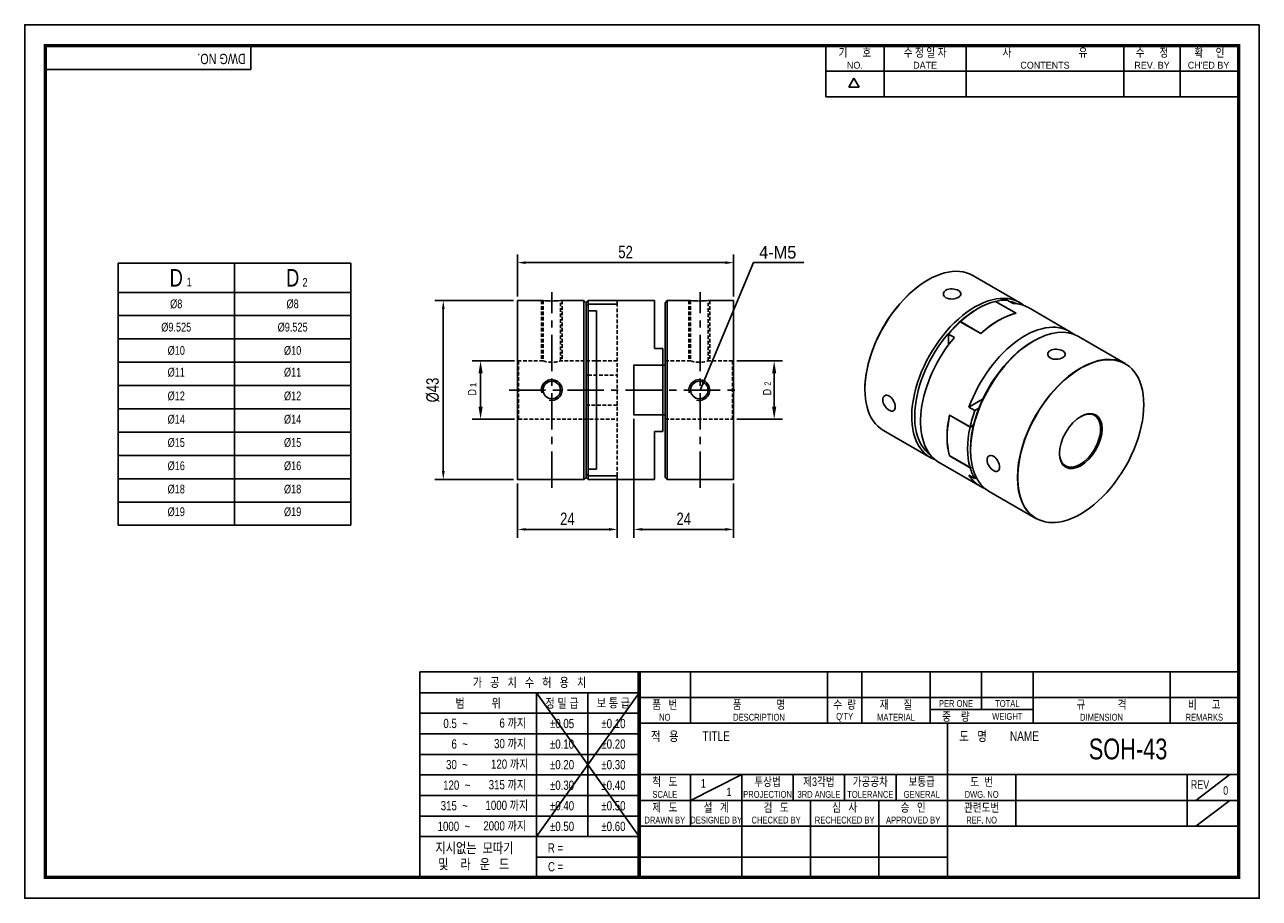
# Model space of a CAD drawing. Header units: millimetres. Extents: x 0 to 297, y 0 to 210.
import ezdxf
from ezdxf.enums import TextEntityAlignment as Align

# ---------------------------------------------------------------- set-up
doc = ezdxf.new("R2010")
doc.units = ezdxf.units.MM
doc.header["$LTSCALE"] = 7
for name, pattern in [('CENTER', [2, 1.25, -0.25, 0.25, -0.25]), ('CENTER2', [1.125, 0.75, -0.125, 0.125, -0.125]), ('DASHED', [0.75, 0.5, -0.25]), ('HIDDEN', [0.375, 0.25, -0.125]), ('HIDDEN2', [0.1875, 0.125, -0.0625]), ('PHANTOM2', [1.25, 0.625, -0.125, 0.125, -0.125, 0.125, -0.125])]:
    doc.linetypes.add(name, pattern=pattern)
doc.layers.get('0').update_dxf_attribs({"linetype": 'CONTINUOUS'})
doc.layers.get('Defpoints').update_dxf_attribs({"linetype": 'CONTINUOUS'})
for name, color, linetype in [('BM', 2, 'CONTINUOUS'), ('C', 1, 'CENTER2'), ('CT', 1, 'CENTER'), ('D', 7, 'CONTINUOUS'), ('DIM', 7, 'CONTINUOUS'), ('H', 3, 'HIDDEN'), ('HD', 4, 'DASHED'), ('P', 4, 'PHANTOM2')]:
    doc.layers.add(name, color=color, linetype=linetype)
doc.styles.get("Standard").update_dxf_attribs({"font": 'Gulim.ttf', "width": 0.8, "height": 3})
doc.dimstyles.new('LIM', dxfattribs={"dimtxt": 2, "dimasz": 2, "dimexe": 2, "dimexo": 1, "dimgap": 1, "dimtad": 1, "dimdec": 3, "dimzin": 9, "dimdsep": 46, "dimtxsty": 'Standard', "dimcen": 3, "dimclrd": 1, "dimclre": 1, "dimadec": 0, "dimazin": 0, "dimtfac": 1, "dimtdec": 3, "dimtmove": 0, "dimatfit": 3, "dimfxl": 0, "dimtolj": 1, "dimtzin": 0, "dimarcsym": 0})

# ---------------------------------------------------------------- blocks, each defined once
blk = doc.blocks.new('*D17')
at = {"layer": 'Defpoints', "color": 0}
for p in [(142.55, 101.53), (118.55, 100.73), (142.55, 88.68)]:
    blk.add_point(p, dxfattribs=at)
at = {"layer": 'DIM', "color": 1, "lineweight": -2}
for p, q in [((118.55, 99.73), (118.55, 86.68)), ((142.55, 100.53), (142.55, 86.68)), ((120.55, 88.68), (140.55, 88.68))]:
    blk.add_line(p, q, dxfattribs=at)
at = {"layer": 'DIM', "color": 1}
for points in [[(120.55, 89.01), (120.55, 88.35), (118.55, 88.68)], [(140.55, 89.01), (140.55, 88.35), (142.55, 88.68)]]:
    blk.add_solid(points, dxfattribs=at)
at = {"layer": 'DIM', "color": 0, "insert": (130.55, 91.22), "char_height": 3, "attachment_point": 5}
blk.add_mtext('\\A1;24', dxfattribs=at)
blk = doc.blocks.new('*D18')
at = {"layer": 'Defpoints', "color": 0}
for p in [(170.55, 152.8), (118.55, 143.63), (170.55, 143.63)]:
    blk.add_point(p, dxfattribs=at)
at = {"layer": 'DIM', "color": 1, "lineweight": -2}
for p, q in [((118.55, 144.63), (118.55, 154.8)), ((170.55, 144.63), (170.55, 154.8)), ((120.55, 152.8), (168.55, 152.8))]:
    blk.add_line(p, q, dxfattribs=at)
at = {"layer": 'DIM', "color": 1}
for points in [[(120.55, 153.14), (120.55, 152.47), (118.55, 152.8)], [(168.55, 153.14), (168.55, 152.47), (170.55, 152.8)]]:
    blk.add_solid(points, dxfattribs=at)
at = {"layer": 'DIM', "color": 0, "insert": (144.55, 155.34), "char_height": 3, "attachment_point": 5}
blk.add_mtext('\\A1;52', dxfattribs=at)
blk = doc.blocks.new('*D19')
at = {"layer": 'Defpoints', "color": 0}
for p in [(100.7, 143.68), (118.6, 143.68), (118.6, 100.68)]:
    blk.add_point(p, dxfattribs=at)
at = {"layer": 'DIM', "color": 1, "lineweight": -2}
for p, q in [((117.6, 143.68), (98.7, 143.68)), ((100.7, 102.68), (100.7, 141.68)), ((117.6, 100.68), (98.7, 100.68))]:
    blk.add_line(p, q, dxfattribs=at)
at = {"layer": 'DIM', "color": 1}
for points in [[(100.37, 141.68), (101.03, 141.68), (100.7, 143.68)], [(100.37, 102.68), (101.03, 102.68), (100.7, 100.68)]]:
    blk.add_solid(points, dxfattribs=at)
at = {"layer": 'DIM', "color": 0, "insert": (98.16, 122.18), "char_height": 3, "attachment_point": 5, "rotation": 90}
blk.add_mtext('\\A1;%%c43', dxfattribs=at)
blk = doc.blocks.new('*D20')
at = {"layer": 'Defpoints', "color": 0}
for p in [(146.55, 116.23), (170.55, 100.73), (170.55, 88.68)]:
    blk.add_point(p, dxfattribs=at)
at = {"layer": 'DIM', "color": 1, "lineweight": -2}
for p, q in [((146.55, 115.23), (146.55, 86.68)), ((170.55, 99.73), (170.55, 86.68)), ((148.55, 88.68), (168.55, 88.68))]:
    blk.add_line(p, q, dxfattribs=at)
at = {"layer": 'DIM', "color": 1}
for points in [[(148.55, 89.01), (148.55, 88.35), (146.55, 88.68)], [(168.55, 89.01), (168.55, 88.35), (170.55, 88.68)]]:
    blk.add_solid(points, dxfattribs=at)
at = {"layer": 'DIM', "color": 0, "insert": (158.55, 91.22), "char_height": 3, "attachment_point": 5}
blk.add_mtext('\\A1;24', dxfattribs=at)

msp = doc.modelspace()

# ---------------------------------------------------------------- linework, layer by layer
for p, q in [((54.437, 199.2323), (54.437, 205)), ((192.7139, 192.6407), (192.7139, 205)), ((206.7211, 192.6407), (206.7211, 205)), ((226.4959, 192.6407), (226.4959, 205)), ((264.3976, 192.6407), (264.3976, 205)), ((277.9928, 192.6407), (277.9928, 205)), ((54.437, 199.2323), (5, 199.2323)), ((192.7139, 198.8204), (291.588, 198.8204)), ((198.2565, 194.9765), (199.4924, 197.1172)), ((200.7283, 194.9765), (199.4924, 197.1172)), ((200.7283, 194.9765), (198.2565, 194.9765)), ((192.7139, 192.6407), (291.588, 192.6407)), ((22.4582, 152.6612), (22.4582, 89.6612)), ((22.4582, 152.6612), (78.4582, 152.6612)), ((78.4582, 152.6612), (78.4582, 89.6612)), ((22.4582, 89.6612), (78.4582, 89.6612)), ((95.0758, 54.437), (95.0758, 5)), ((147.8086, 54.437), (95.0758, 54.437)), ((292, 54.437), (147.8086, 54.437)), ((147.8086, 54.437), (147.8086, 5)), ((160.1679, 54.437), (160.1679, 42.0778)), ((193.1259, 54.437), (193.1259, 42.0778)), ((201.3654, 54.437), (201.3654, 42.0778)), ((217.8444, 54.437), (217.8444, 42.0778)), ((230.2037, 54.437), (230.2037, 45.3736)), ((242.563, 54.437), (242.563, 42.0778)), ((275.521, 54.437), (275.521, 42.0778)), ((147.8086, 49.4295), (95.0758, 49.4295)), ((147.8086, 49.4295), (123.0901, 14.8235)), ((123.0901, 49.4295), (147.8086, 14.8235)), ((123.0901, 49.4295), (123.0901, 5)), ((135.4493, 49.4295), (135.4493, 14.8235)), ((147.8086, 48.2574), (292, 48.2574)), ((217.8444, 45.3736), (242.563, 45.3736)), ((147.8086, 44.4858), (95.0758, 44.4858)), ((147.8086, 42.0778), (292, 42.0778)), ((221.9642, 5), (221.9642, 42.0778)), ((147.8086, 39.5421), (95.0758, 39.5421)), ((147.8086, 34.5984), (95.0758, 34.5984)), ((147.8086, 29.7185), (292, 29.7185)), ((160.1679, 23.5389), (172.5271, 29.7185)), ((160.1679, 29.7185), (160.1679, 17.3593)), ((172.5271, 29.7185), (172.5271, 5)), ((184.8864, 29.7185), (184.8864, 23.5389)), ((197.2457, 29.7185), (197.2457, 23.5389)), ((209.6049, 29.7185), (209.6049, 23.5389)), ((238.4432, 29.7185), (238.4432, 17.3593)), ((279.6407, 29.7185), (279.6407, 17.3593)), ((281.7006, 23.5389), (289.9401, 29.7185)), ((147.8086, 29.6547), (95.0758, 29.6547)), ((147.8086, 24.711), (95.0758, 24.711)), ((147.8086, 23.5389), (221.9642, 23.5389)), ((189.0061, 23.5389), (189.0061, 5)), ((205.4852, 23.5389), (205.4852, 5)), ((221.9642, 23.5389), (292, 23.5389)), ((281.7006, 17.3593), (289.9401, 23.5389)), ((147.8086, 19.7673), (95.0758, 19.7673)), ((147.8086, 17.3593), (292, 17.3593)), ((147.8086, 14.8235), (95.0758, 14.8235)), ((147.8086, 9.8798), (123.0901, 9.8798)), ((147.8086, 9.8798), (221.9642, 9.8798))]:
    msp.add_line(p, q)
at = {"color": 4}
for p, q in [((50.4582, 152.6612), (50.4582, 89.6612)), ((22.4582, 145.6612), (78.4582, 145.6612))]:
    msp.add_line(p, q, dxfattribs=at)
at = {"color": 1}
for p, q in [((22.4582, 140.0612), (78.4582, 140.0612)), ((22.4582, 134.4612), (78.4582, 134.4612)), ((22.4582, 128.8612), (78.4582, 128.8612)), ((22.4582, 123.2612), (78.4582, 123.2612)), ((22.4582, 117.6612), (78.4582, 117.6612)), ((22.4582, 112.0612), (78.4582, 112.0612)), ((22.4582, 106.4612), (78.4582, 106.4612)), ((22.4582, 100.8612), (78.4582, 100.8612)), ((22.4582, 95.2612), (78.4582, 95.2612))]:
    msp.add_line(p, q, dxfattribs=at)
msp.add_lwpolyline([(297, 210), (0, 210), (0, 0), (297, 0)], close=True)
msp.add_lwpolyline([(292, 205, 0.8, 0.8, 0), (5, 205, 0.8, 0.8, 0), (5, 5, 0.8, 0.8, 0), (292, 5, 0.8, 0.8, 0)], format="xyseb", close=True)
at = {"const_width": 0.824}
msp.add_lwpolyline([(147.8086, 5), (147.8086, 54.437)], dxfattribs=at)
at = {"layer": 'BM', "linetype": 'Continuous'}
for p, q in [((239.3421, 143.2174), (228.0637, 149.7289)), ((118.5462, 143.6303), (118.5462, 100.7303)), ((124.6968, 143.6803), (118.5962, 143.6803)), ((134.5462, 143.6803), (128.8895, 143.6803)), ((134.5462, 100.6803), (134.5462, 143.6803)), ((135.0462, 143.1803), (134.5462, 143.6803)), ((135.5462, 143.6803), (135.0462, 143.1803)), ((135.0462, 142.3049), (135.0462, 143.1803)), ((135.5101, 142.7885), (135.0462, 142.3049)), ((142.4962, 143.6803), (135.5462, 143.6803)), ((135.5462, 142.8366), (135.5462, 143.6803)), ((135.5462, 142.8261), (142.5462, 142.8261)), ((135.5462, 142.8261), (135.5462, 141.2131)), ((151.5462, 143.6803), (142.5462, 143.6803)), ((142.5462, 142.8261), (142.5462, 143.6803)), ((151.5462, 143.6803), (151.5462, 132.1803)), ((154.5462, 143.6803), (154.0462, 143.1803)), ((154.0462, 143.1803), (154.0462, 128.1803)), ((154.5462, 100.6803), (154.5462, 143.6803)), ((160.2029, 143.6803), (154.5462, 143.6803)), ((170.4962, 143.6803), (164.3956, 143.6803)), ((170.5462, 100.7303), (170.5462, 143.6303)), ((238.4307, 140.6528), (233.5163, 143.4901)), ((238.4458, 140.6512), (233.5268, 143.4912)), ((233.5418, 143.4963), (238.4916, 140.6386)), ((233.5418, 143.4963), (233.5418, 143.4825)), ((236.3702, 143.8123), (237.7845, 142.9958)), ((135.0462, 142.3049), (135.0462, 102.0557)), ((135.5462, 141.2131), (135.5462, 103.1474)), ((135.5462, 141.2131), (137.5462, 141.2131)), ((137.5462, 141.2131), (137.5462, 103.1474)), ((229.2992, 141.7443), (228.9456, 141.5401)), ((251.3629, 136.2772), (241.4634, 141.9926)), ((225.031, 138.5814), (224.703, 138.3759)), ((224.703, 138.2692), (224.703, 138.3759)), ((225.036, 138.5785), (225.031, 138.5814)), ((225.0565, 138.5973), (230.0063, 135.7396)), ((225.0821, 138.6206), (229.9965, 135.7833)), ((222.2281, 135.6474), (222.2281, 133.04)), ((222.2281, 135.6474), (223.6423, 134.8309)), ((242.7342, 133.9875), (242.3806, 133.7834)), ((264.7626, 128.5408), (253.4842, 135.0524)), ((153.5462, 132.1803), (151.5462, 132.1803)), ((153.5462, 128.1803), (153.5462, 132.1803)), ((146.5462, 128.1803), (146.5462, 116.1803)), ((153.5462, 128.1803), (146.5462, 128.1803)), ((153.5462, 128.1803), (153.5823, 128.1803)), ((153.5462, 116.2164), (153.5462, 128.1441)), ((153.5823, 128.1803), (154.0462, 128.1803)), ((154.0462, 116.1803), (154.0462, 128.1803)), ((135.0462, 125.7858), (135.5462, 125.7858)), ((227.1546, 118.0524), (230.4485, 119.9542)), ((135.5462, 118.5747), (135.0462, 118.5747)), ((153.5462, 116.1803), (146.5462, 116.1803)), ((153.5462, 112.1803), (153.5462, 116.1803)), ((153.5823, 116.1803), (153.5462, 116.1803)), ((154.0462, 116.1803), (153.5823, 116.1803)), ((154.0462, 101.1803), (154.0462, 116.1803)), ((227.4283, 113.3115), (222.4785, 116.1692)), ((227.4209, 113.2777), (222.5065, 116.115)), ((228.5688, 117.2359), (227.1546, 118.0524)), ((228.5688, 117.2359), (229.5208, 117.7856)), ((228.2606, 113.792), (227.4283, 113.3115)), ((227.4549, 113.3268), (227.4804, 113.3121)), ((227.4804, 113.3121), (228.1504, 113.3201)), ((151.5462, 112.1803), (151.5462, 100.6803)), ((153.5462, 112.1803), (151.5462, 112.1803)), ((206.5637, 112.4898), (217.8421, 105.9783)), ((227.5314, 108.0638), (227.5314, 107.6555)), ((219.9634, 104.7535), (229.8629, 99.0381)), ((222.4785, 106.3712), (222.4972, 106.382)), ((227.4283, 103.5135), (222.4785, 106.3712)), ((222.5065, 106.3761), (227.4209, 103.5387)), ((222.5155, 106.3637), (227.4345, 103.5237)), ((134.5462, 100.6803), (135.0462, 101.1803)), ((135.0462, 102.0557), (135.5101, 101.572)), ((135.0462, 101.1803), (135.0462, 102.0557)), ((135.0462, 101.1803), (135.5462, 100.6803)), ((135.5462, 103.1474), (135.5462, 101.5345)), ((135.5462, 103.1474), (137.5462, 103.1474)), ((135.5462, 101.5345), (142.5462, 101.5345)), ((135.5462, 100.6803), (135.5462, 101.524)), ((142.5462, 100.6803), (142.5462, 101.5345)), ((154.0462, 101.1803), (154.5462, 100.6803)), ((228.5688, 100.906), (227.1546, 101.7225)), ((227.4283, 103.5135), (227.441, 103.5209)), ((228.0392, 103.5208), (227.4804, 103.5141)), ((228.9275, 101.1131), (228.5688, 100.906)), ((118.5962, 100.6803), (134.5462, 100.6803)), ((135.5462, 100.6803), (142.4962, 100.6803)), ((142.5462, 100.6803), (151.5462, 100.6803)), ((154.5462, 100.6803), (170.4962, 100.6803)), ((231.9842, 97.8133), (243.2626, 91.3018))]:
    msp.add_line(p, q, dxfattribs=at)
at = {"layer": 'BM', "linetype": 'HIDDEN2'}
for p, q in [((135.0462, 142.3049), (135.5101, 142.7885)), ((135.5462, 141.2131), (137.5462, 141.2131)), ((154.0462, 128.1803), (154.0462, 116.1803)), ((135.5101, 101.572), (135.0462, 102.0557))]:
    msp.add_line(p, q, dxfattribs=at)
at = {"layer": 'BM', "linetype": 'Continuous'}
for centre in [(126.7962, 122.1803), (162.2962, 122.1803)]:
    msp.add_circle(centre, 2.1, dxfattribs=at)
for centre, radius, start, end in [((118.5962, 143.6303), 0.05, 90, 180), ((126.7962, 165.0727), 21.4953, 264.393492, 275.60651), ((142.4962, 143.6303), 0.05, 0, 90), ((162.2962, 165.0727), 21.4953, 264.39349, 275.606508), ((170.4962, 143.6303), 0.05, 0, 90), ((238.4208, 140.6079), 0.05, 28.864695, 60), ((224.811, 138.9204), 0.4042, 302.977322, 312.116293), ((146.5962, 128.1303), 0.05, 90, 180), ((153.5806, 128.1458), 0.0345, 87.317861, 182.76745), ((146.5962, 116.2303), 0.05, 180, 270), ((153.5807, 116.2147), 0.0345, 177.251381, 272.663309), ((222.5405, 116.1233), 0.05, 139.87724, 167.67479), ((222.5405, 106.407), 0.05, 196.289606, 240), ((118.5962, 100.7303), 0.05, 180, 270), ((142.4962, 100.7303), 0.05, 270, 0), ((170.4962, 100.7303), 0.05, 270, 0)]:
    msp.add_arc(centre, radius, start, end, dxfattribs=at)
at = {"layer": 'BM', "color": 1, "linetype": 'Continuous'}
for centre in [(126.7962, 122.1803), (162.2962, 122.1803)]:
    msp.add_arc(centre, 2.5, 255, 195, dxfattribs=at)
at = {"layer": 'BM', "linetype": 'Continuous'}
for centre, major_axis, ratio, start_param, end_param in [((217.3137, 131.1094), (-10.75, -18.6195), 0.57735027, 3.14159265, 6.28318531), ((217.2784, 131.1298), (10.725, 18.5762), 0.57735027, 0.79089316, 2.35619449), ((228.5921, 124.5978), (-10.75, -18.6195), 0.57735027, 3.0427658, 6.28318531), ((229.2992, 124.1896), (10.75, 18.6195), 0.57735027, 0.50432248, 1.06647384), ((229.2992, 124.1896), (10.75, 18.6195), 0.57735027, 0.3016322, 0.50257291), ((228.9456, 124.3937), (-10.5, -18.1865), 0.57735027, 3.20055237, 3.35370944), ((230.7134, 123.3731), (-10.75, -18.6195), 0.57735027, 3.14159265, 3.44322486), ((228.9456, 124.3937), (10.5, 18.1865), 0.57735027, 0.78539816, 1.07514986), ((234.2136, 121.3523), (10.75, 18.6195), 0.57735027, 0.50432248, 1.06647384), ((234.2489, 121.3318), (10.75, 18.6195), 0.57735027, 0.50257291, 1.06822342), ((238.4208, 140.6079), (-0.025, -0.0433), 0.57735027, 3.14159265, 3.64591514), ((238.4208, 140.6079), (-0.0119, 0.0486), 0.71484444, 4.97669582, 5.68370896), ((228.9456, 124.3937), (10.5, 18.1865), 0.57735027, 1.07514986, 3.08263293), ((229.2992, 124.1896), (10.75, 18.6195), 0.57735027, 1.06822342, 1.26916412), ((242.7342, 116.4329), (10.75, 18.6195), 0.57735027, 0, 3.14159265), ((240.6129, 117.6576), (-10.75, -18.6195), 0.57735027, 3.0427658, 5.01402119), ((230.7134, 123.3731), (10.75, 18.6195), 0.57735027, 1.26916412, 3.14159265), ((242.3806, 116.637), (-10.5, -18.1865), 0.57735027, 3.92699082, 5.20803544), ((230.0063, 135.7497), (0.025, 0.0433), 0.57735027, 1.06647384, 1.74747182), ((230.0063, 135.7497), (-0.0337, 0.037), 0.39454289, 4.5621684, 5.39178239), ((254.0126, 109.9213), (10.75, 18.6195), 0.57735027, 0, 3.14159265), ((254.0479, 109.9009), (-10.725, -18.5762), 0.57735027, 3.30334525, 6.15532477), ((254.0479, 109.9009), (-10.725, -18.5762), 0.57735027, 2.78765439, 3.30334525), ((254.0479, 109.9009), (-10.725, -18.5762), 0.57735027, 0.49380899, 2.78765439), ((237.0773, 119.6988), (-10.75, -18.6195), 0.57735027, 5.21496189, 5.7806124), ((237.1127, 119.6784), (-10.75, -18.6195), 0.57735027, 5.21671146, 5.77886282), ((237.0773, 119.6988), (-10.725, -18.5762), 0.57735027, 5.21671146, 5.68380292), ((222.5405, 116.1233), (0.0488, -0.0107), 0.39454289, 3.14159265, 4.03299557), ((222.5405, 116.1233), (-0.025, -0.0433), 0.57735027, 4.53571349, 5.21671146), ((242.0271, 116.8411), (-10.75, -18.6195), 0.57735027, 5.01402119, 5.21496189), ((253.8711, 110.003), (-3.5, -6.0622), 0.57735027, 0, 3.90928942), ((242.0271, 116.8411), (-10.75, -18.6195), 0.57735027, 5.21671146, 5.77886282), ((242.3806, 116.637), (-10.5, -18.1865), 0.57735027, 5.20803544, 5.49778714), ((253.8711, 110.003), (-3.5, -6.0622), 0.57735027, 5.51548855, 6.28318531), ((228.5921, 124.5978), (-10.75, -18.6195), 0.57735027, 0, 0.09882685), ((222.5405, 106.407), (0.048, 0.014), 0.71484444, 2.17027267, 3.14159265), ((222.5405, 106.407), (0.048, 0.014), 0.71484444, 3.14159265, 3.741069), ((222.5405, 106.407), (0.025, 0.0433), 0.57735027, 2.63727017, 3.14159265), ((240.6129, 117.6576), (10.75, 18.6195), 0.57735027, 2.83996045, 3.24041951), ((242.0271, 116.8411), (-10.75, -18.6195), 0.57735027, 5.7806124, 5.9815531), ((254.0479, 109.9009), (-10.725, -18.5762), 0.57735027, 6.15532477, 6.28318531), ((254.0479, 109.9009), (-10.725, -18.5762), 0.57735027, 0, 0.49380899)]:
    msp.add_ellipse(centre, major_axis=major_axis, ratio=ratio, start_param=start_param, end_param=end_param, dxfattribs=at)
msp.add_ellipse((254.0479, 109.9009), major_axis=(3.625, 6.2787), ratio=0.57735027, dxfattribs=at)
for points, knots in [([(221.6271, 144.3752), (222.0197, 144.1485), (222.5646, 144.0402), (223.6598, 144.084), (224.2083, 144.2349), (224.9839, 144.6823), (225.2117, 144.976), (225.2122, 145.572), (224.985, 145.8656), (224.2099, 146.3134), (223.6616, 146.4647), (222.5664, 146.5091), (222.0212, 146.4008), (221.2357, 145.9483), (221.0124, 145.6136), (221.0116, 144.9374), (221.2344, 144.6019), (221.6271, 144.3752)], [0, 0, 0, 0, 0.125, 0.125, 0.25, 0.25, 0.375, 0.375, 0.5, 0.5, 0.625, 0.625, 0.75, 0.75, 0.875, 0.875, 1, 1, 1, 1]), ([(135.5462, 142.8366), (135.5462, 142.8354), (135.5456, 142.8336), (135.5445, 142.8314), (135.5434, 142.8292), (135.5418, 142.8265), (135.5399, 142.8237), (135.5372, 142.8198), (135.5338, 142.8153), (135.5301, 142.8109), (135.525, 142.8047), (135.5192, 142.7982), (135.5134, 142.792), (135.5123, 142.7908), (135.5112, 142.7897), (135.5101, 142.7885)], [0, 0, 0, 0, 0.17352547, 0.17352547, 0.17352547, 0.34834257, 0.34834257, 0.34834257, 0.59484341, 0.59484341, 0.59484341, 0.93777271, 0.93777271, 0.93777271, 1, 1, 1, 1]), ([(233.5271, 143.491), (233.5266, 143.4913), (233.5258, 143.4915), (233.5247, 143.4915), (233.5233, 143.4915), (233.5212, 143.4912), (233.5187, 143.4907), (233.5179, 143.4905), (233.5171, 143.4903), (233.5163, 143.4901)], [0.652790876, 0.652790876, 0.652790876, 0.652790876, 0.785165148, 0.785165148, 0.785165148, 0.950217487, 0.950217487, 0.950217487, 1, 1, 1, 1]), ([(249.6992, 131.597), (249.3065, 131.8237), (248.7617, 131.9723), (247.6665, 132.016), (247.118, 131.905), (246.3423, 131.4578), (246.1145, 131.1246), (246.114, 130.4399), (246.3412, 130.1066), (247.1164, 129.6587), (247.6647, 129.5476), (248.7598, 129.5908), (249.305, 129.7391), (250.0905, 130.1918), (250.3138, 130.4865), (250.3147, 131.0751), (250.0919, 131.3703), (249.6992, 131.597)], [0, 0, 0, 0, 0.125, 0.125, 0.25, 0.25, 0.375, 0.375, 0.5, 0.5, 0.625, 0.625, 0.75, 0.75, 0.875, 0.875, 1, 1, 1, 1]), ([(207.9819, 117.3117), (208.3745, 117.085), (208.7408, 117.0396), (209.2504, 117.334), (209.3939, 117.6787), (209.3943, 118.5736), (209.2539, 119.1194), (208.738, 120.1022), (208.3701, 120.5167), (207.5947, 120.9647), (207.1896, 120.9932), (206.6036, 120.6561), (206.4247, 120.2963), (206.4239, 119.3905), (206.602, 118.8641), (207.1872, 117.937), (207.5892, 117.5384), (207.9819, 117.3117)], [0, 0, 0, 0, 0.125, 0.125, 0.25, 0.25, 0.375, 0.375, 0.5, 0.5, 0.625, 0.625, 0.75, 0.75, 0.875, 0.875, 1, 1, 1, 1]), ([(227.4209, 113.2777), (227.4217, 113.2816), (227.4234, 113.2854), (227.4257, 113.2888), (227.4281, 113.2923), (227.4311, 113.2954), (227.4344, 113.298), (227.4391, 113.3017), (227.4447, 113.3047), (227.4504, 113.3068), (227.4584, 113.3098), (227.4671, 113.3114), (227.4756, 113.3119), (227.4772, 113.312), (227.4788, 113.3121), (227.4804, 113.3121)], [0, 0, 0, 0, 0.17352547, 0.17352547, 0.17352547, 0.34834257, 0.34834257, 0.34834257, 0.59484341, 0.59484341, 0.59484341, 0.93777271, 0.93777271, 0.93777271, 1, 1, 1, 1]), ([(233.0842, 106.2482), (232.6915, 106.4749), (232.2904, 106.5002), (231.7049, 106.1621), (231.5268, 105.7973), (231.5263, 104.9024), (231.7009, 104.3763), (232.2936, 103.4379), (232.6959, 103.0433), (233.4714, 102.5952), (233.8417, 102.5467), (234.3519, 102.84), (234.4961, 103.1798), (234.4967, 104.0855), (234.3532, 104.6319), (233.8439, 105.6027), (233.4768, 106.0215), (233.0842, 106.2482)], [0, 0, 0, 0, 0.125, 0.125, 0.25, 0.25, 0.375, 0.375, 0.5, 0.5, 0.625, 0.625, 0.75, 0.75, 0.875, 0.875, 1, 1, 1, 1]), ([(135.5101, 101.572), (135.5159, 101.566), (135.5216, 101.5598), (135.5267, 101.5537), (135.5307, 101.549), (135.5345, 101.5443), (135.5376, 101.54), (135.54, 101.5367), (135.5421, 101.5335), (135.5436, 101.5308), (135.5449, 101.5286), (135.5457, 101.5266), (135.546, 101.5252), (135.5461, 101.5247), (135.5462, 101.5243), (135.5462, 101.524)], [0, 0, 0, 0, 0.3320446, 0.3320446, 0.3320446, 0.58706189, 0.58706189, 0.58706189, 0.78516515, 0.78516515, 0.78516515, 0.95021749, 0.95021749, 0.95021749, 1, 1, 1, 1]), ([(227.4804, 103.5141), (227.472, 103.514), (227.4636, 103.5147), (227.4557, 103.5163), (227.4495, 103.5175), (227.4436, 103.5193), (227.4383, 103.5217), (227.4342, 103.5236), (227.4305, 103.526), (227.4275, 103.5287), (227.4251, 103.5309), (227.4231, 103.5335), (227.4218, 103.5362), (227.4215, 103.537), (227.4211, 103.5379), (227.4209, 103.5387)], [0, 0, 0, 0, 0.3320446, 0.3320446, 0.3320446, 0.58706189, 0.58706189, 0.58706189, 0.78516515, 0.78516515, 0.78516515, 0.95021749, 0.95021749, 0.95021749, 1, 1, 1, 1])]:
    msp.add_open_spline(points, degree=3, knots=knots, dxfattribs=at)
at = {"layer": 'BM', "linetype": 'HIDDEN2'}
for points, knots in [([(135.5101, 142.7885), (135.5159, 142.7945), (135.5216, 142.8008), (135.5267, 142.8069), (135.5307, 142.8115), (135.5345, 142.8162), (135.5376, 142.8205), (135.54, 142.8238), (135.5421, 142.827), (135.5436, 142.8297), (135.5449, 142.832), (135.5457, 142.8339), (135.546, 142.8354), (135.5461, 142.8358), (135.5462, 142.8362), (135.5462, 142.8366)], [0, 0, 0, 0, 0.3320446, 0.3320446, 0.3320446, 0.58706189, 0.58706189, 0.58706189, 0.78516515, 0.78516515, 0.78516515, 0.95021749, 0.95021749, 0.95021749, 1, 1, 1, 1]), ([(142.5462, 125.8678), (142.5462, 125.8534), (142.5439, 125.8389), (142.5388, 125.8252), (142.5368, 125.8198), (142.5343, 125.8145), (142.5312, 125.8095), (142.5281, 125.8045), (142.5243, 125.7997), (142.5197, 125.7956), (142.5171, 125.7933), (142.5141, 125.7911), (142.5108, 125.7895), (142.5075, 125.7878), (142.5038, 125.7866), (142.5, 125.7861), (142.4988, 125.7859), (142.4975, 125.7858), (142.4962, 125.7858)], [0, 0, 0, 0, 0.4339237, 0.4339237, 0.4339237, 0.60224162, 0.60224162, 0.60224162, 0.77201373, 0.77201373, 0.77201373, 0.86895482, 0.86895482, 0.86895482, 0.9674952, 0.9674952, 0.9674952, 1, 1, 1, 1]), ([(142.4962, 118.5747), (142.4993, 118.5747), (142.5024, 118.5742), (142.5053, 118.5733), (142.5088, 118.5722), (142.5122, 118.5705), (142.5151, 118.5685), (142.5196, 118.5655), (142.5235, 118.5616), (142.5267, 118.5575), (142.5325, 118.5501), (142.5366, 118.5417), (142.5396, 118.5332), (142.5441, 118.5201), (142.5462, 118.5064), (142.5462, 118.4928)], [0, 0, 0, 0, 0.07842188, 0.07842188, 0.07842188, 0.17464532, 0.17464532, 0.17464532, 0.32263717, 0.32263717, 0.32263717, 0.58958549, 0.58958549, 0.58958549, 1, 1, 1, 1]), ([(135.5462, 101.524), (135.5462, 101.5252), (135.5456, 101.527), (135.5445, 101.5292), (135.5434, 101.5314), (135.5418, 101.534), (135.5399, 101.5368), (135.5372, 101.5408), (135.5338, 101.5452), (135.5301, 101.5497), (135.525, 101.5559), (135.5192, 101.5623), (135.5134, 101.5686), (135.5123, 101.5697), (135.5112, 101.5709), (135.5101, 101.572)], [0, 0, 0, 0, 0.17352547, 0.17352547, 0.17352547, 0.34834257, 0.34834257, 0.34834257, 0.59484341, 0.59484341, 0.59484341, 0.93777271, 0.93777271, 0.93777271, 1, 1, 1, 1])]:
    msp.add_open_spline(points, degree=3, knots=knots, dxfattribs=at)
at = {"layer": 'C'}
msp.add_line((147.8086, 49.4295), (147.8086, 49.3961), dxfattribs=at)
at = {"layer": 'CT'}
for p, q in [((126.7962, 98.6803), (126.7962, 145.6803)), ((162.5212, 98.6803), (162.5212, 145.6803)), ((116.5462, 122.1803), (172.5462, 122.1803))]:
    msp.add_line(p, q, dxfattribs=at)
at = {"layer": 'DIM', "color": 1}
for p, q in [((117.7962, 129.1803), (107.6689, 129.1803)), ((171.2962, 129.1803), (182.2962, 129.1803)), ((109.6689, 118.1803), (109.6689, 126.1803)), ((180.2962, 118.1803), (180.2962, 126.1803)), ((117.7962, 115.1803), (107.6689, 115.1803)), ((171.2962, 115.1803), (182.2962, 115.1803))]:
    msp.add_line(p, q, dxfattribs=at)
for points in [[(109.1689, 126.1803), (110.1689, 126.1803), (109.6689, 129.1803)], [(179.7962, 126.1803), (180.7962, 126.1803), (180.2962, 129.1803)], [(109.1689, 118.1803), (110.1689, 118.1803), (109.6689, 115.1803)], [(179.7962, 118.1803), (180.7962, 118.1803), (180.2962, 115.1803)]]:
    msp.add_solid(points, dxfattribs=at)
at = {"layer": 'H'}
msp.add_line((147.8086, 49.3128), (147.8086, 49.2711), dxfattribs=at)
at = {"layer": 'HD', "color": 1, "linetype": 'HIDDEN2'}
for p, q in [((124.2962, 143.6803), (124.2962, 129.1803)), ((129.2962, 143.6803), (129.2962, 129.1803)), ((159.7962, 143.6803), (159.7962, 129.1803)), ((164.7962, 143.6803), (164.7962, 129.1803))]:
    msp.add_line(p, q, dxfattribs=at)
at = {"layer": 'HD', "linetype": 'HIDDEN2'}
for p, q in [((124.6962, 143.6803), (124.6962, 129.178)), ((128.8962, 129.1783), (128.8962, 143.6803)), ((142.5462, 101.5345), (142.5462, 142.8261)), ((160.1962, 143.6803), (160.1962, 129.1783)), ((164.3962, 129.178), (164.3962, 143.6803)), ((118.7962, 129.1803), (118.5462, 129.4303)), ((118.7962, 129.1803), (118.7962, 115.1803)), ((124.7035, 129.1803), (118.7962, 129.1803)), ((142.5462, 129.1803), (128.8896, 129.1803)), ((160.2028, 129.1803), (154.0462, 129.1803)), ((170.2962, 129.1803), (164.3888, 129.1803)), ((170.5462, 129.4303), (170.2962, 129.1803)), ((170.2962, 115.1803), (170.2962, 129.1803)), ((135.5462, 125.7858), (142.4962, 125.7858)), ((142.4962, 118.5747), (135.5462, 118.5747)), ((118.5462, 114.9303), (118.7962, 115.1803)), ((118.7962, 115.1803), (142.5462, 115.1803)), ((154.0462, 115.1803), (170.2962, 115.1803)), ((170.2962, 115.1803), (170.5462, 114.9303))]:
    msp.add_line(p, q, dxfattribs=at)
for centre, start, end in [((126.7962, 135.8402), 252.499034, 287.500969), ((162.2962, 135.8402), 252.499031, 287.500966)]:
    msp.add_arc(centre, 6.9832, start, end, dxfattribs=at)
at = {"layer": 'P'}
msp.add_line((147.8086, 49.221), (147.8086, 49.1627), dxfattribs=at)

# ---------------------------------------------------------------- texts
at = {"color": 0}
for s, insert, char_height, width, attachment_point in [('D', (36.4582, 149.1612), 4.2, 28, 5), ('D', (64.4582, 149.1612), 4.2, 28, 5), ('1', (38.954, 149.1861), 2.1, 6.3, 1), ('2', (66.8244, 149.1056), 2.1, 3.36, 1), ('%%c8', (36.4582, 142.8612), 2.1, 28, 5), ('%%c8', (64.4582, 142.8612), 2.1, 28, 5), ('%%c9.525', (36.4582, 137.2612), 2.1, 28, 5), ('%%c9.525', (64.4582, 137.2612), 2.1, 28, 5), ('%%c10', (36.4582, 131.6612), 2.1, 28, 5), ('%%c10', (64.4582, 131.6612), 2.1, 28, 5), ('%%C11', (36.4582, 126.4373), 2.1, 28, 5), ('%%C11', (64.4582, 126.4373), 2.1, 28, 5), ('%%c12', (36.4582, 120.7369), 2.1, 28, 5), ('%%c12', (64.4582, 120.7369), 2.1, 28, 5), ('%%c14', (36.4582, 115.1369), 2.1, 28, 5), ('%%c14', (64.4582, 115.1369), 2.1, 28, 5), ('%%c15', (36.4582, 109.5369), 2.1, 28, 5), ('%%c15', (64.4582, 109.5369), 2.1, 28, 5), ('%%c16', (36.4582, 103.9369), 2.1, 28, 5), ('%%c16', (64.4582, 103.9369), 2.1, 28, 5), ('%%c18', (36.4582, 98.3369), 2.1, 28, 5), ('%%c18', (64.4582, 98.3369), 2.1, 28, 5), ('%%C19', (36.4582, 92.884), 2.1, 28, 5), ('%%C19', (64.4582, 92.884), 2.1, 28, 5)]:
    msp.add_mtext(s, dxfattribs=dict(at, insert=insert, char_height=char_height, width=width, attachment_point=attachment_point))
at = {"layer": 'D', "width": 0.8}
for s, height, p in [('확     인', 2.05988, (284.9964, 203.3521)), ('기      호', 2.05988, (199.7175, 203.3521)), ('수 정 일 자', 2.05988, (216.6085, 203.3521)), ('사                           유', 2.059877, (245.4468, 203.3521)), ('수      정', 2.05988, (271.1952, 203.3521)), ('가   공   치   수   허   용   치', 2.224667, (121.4422, 51.9333)), ('범          위', 2.224667, (109.0829, 46.9576)), ('정 밀 급', 2.22467, (129.2697, 46.9576)), ('보 통 급', 2.22467, (141.629, 46.9576)), ('품   번', 2.05988, (153.9882, 46.6095)), ('품              명', 2.059877, (176.6469, 46.6095)), ('수  량', 2.05988, (197.2457, 46.6095)), ('재      질', 2.05988, (209.6049, 46.6095)), ('PER ONE', 1.6479, (224.0241, 46.8155)), ('TOTAL', 1.6479, (236.3833, 46.8155)), ('규             격', 2.059877, (259.042, 46.6095)), ('비      고', 2.05988, (283.7605, 46.6095)), ('NO', 1.6479, (153.9882, 43.5197)), ('DESCRIPTION', 1.647902, (176.6469, 43.5197)), ("Q'TY", 1.6479, (197.2457, 43.5197)), ('MATERIAL', 1.6479, (209.6049, 43.5197)), ('중    량', 2.05988, (224.0241, 43.7257)), ('WEIGHT', 1.6479, (236.3833, 43.7257)), ('DIMENSION', 1.6479, (259.042, 43.5197)), ('REMARKS', 1.6479, (283.7605, 43.5197)), ('%%p0.05', 2.22467, (129.2697, 42.0139)), ('%%p0.10', 2.22467, (141.629, 42.0139)), ('%%p0.10', 2.22467, (129.2697, 37.0702)), ('%%p0.20', 2.22467, (141.629, 37.0702)), ('적   용', 2.30706, (153.9882, 38.988)), ('TITLE', 2.30706, (166.3475, 38.988)), ('도   명', 2.30706, (228.1438, 38.988)), ('NAME', 2.30706, (240.5031, 38.988)), ('SOH-43', 5, (265.4275, 35.8982)), ('%%p0.20', 2.22467, (129.2697, 32.1265)), ('%%p0.30', 2.22467, (141.629, 32.1265)), ('%%p0.30', 2.22467, (129.2697, 27.1828)), ('%%p0.40', 2.22467, (141.629, 27.1828)), ('척   도', 2.05988, (153.9882, 28.0706)), ('1', 2.0599, (163.2577, 27.6586)), ('1', 2.0599, (169.4373, 25.5988)), ('투상법', 2.05988, (178.7068, 28.0706)), ('제3각법', 2.05988, (191.066, 28.0706)), ('가공공차', 2.05988, (203.4253, 28.0706)), ('보통급', 2.05988, (215.7845, 28.0706)), ('도  번', 2.05988, (230.2037, 28.0706)), ('REV', 2.05988, (282.7306, 27.3497)), ('0', 2.0599, (288.9102, 25.9078)), ('%%p0.40', 2.22467, (129.2697, 22.2391)), ('%%p0.50', 2.22467, (141.629, 22.2391)), ('SCALE', 1.6479, (153.9882, 24.9808)), ('PROJECTION', 1.6479, (178.7068, 24.9808)), ('3RD ANGLE', 1.6479, (191.066, 24.9808)), ('TOLERANCE', 1.6479, (203.4253, 24.9808)), ('GENERAL', 1.6479, (215.7845, 24.9808)), ('DWG. NO', 1.6479, (230.2037, 24.9808)), ('제   도', 2.05988, (153.9882, 21.891)), ('설   계', 2.05988, (166.3475, 21.891)), ('검   도', 2.05988, (180.7666, 21.891)), ('심   사', 2.05988, (197.2457, 21.891)), ('승   인', 2.05988, (213.7247, 21.891)), ('관련도번', 2.05988, (230.2037, 21.891)), ('%%p0.50', 2.22467, (129.2697, 17.2954)), ('%%p0.60', 2.22467, (141.629, 17.2954)), ('REF. NO', 1.6479, (230.2037, 18.8012))]:
    msp.add_text(s, height=height, dxfattribs=at).set_placement(p, align=Align.MIDDLE)
msp.add_text('DWG NO.', height=2.47185, rotation=180, dxfattribs=at).set_placement((53.1681, 203.0007))
at = {"layer": 'D'}
for s, p in [('NO.', (199.7175, 200.2623)), ('DATE', (216.6085, 200.2623)), ('CONTENTS', (245.4468, 200.2623)), ('REV. BY', (271.1952, 200.2623)), ("CH'ED BY", (284.7904, 200.2623))]:
    msp.add_text(s, height=1.6479, dxfattribs=at).set_placement(p, align=Align.MIDDLE)
at = {"layer": 'D', "width": 0.8}
for s, height, p in [('DRAWN BY', 1.6479, (153.9882, 17.9772)), ('DESIGNED BY', 1.647902, (166.3475, 17.9772)), ('CHECKED BY', 1.6479, (180.7666, 17.9772)), ('RECHECKED BY', 1.647902, (197.2457, 17.9772)), ('APPROVED BY', 1.647902, (213.7247, 17.9772))]:
    msp.add_text(s, height=height, dxfattribs=at).set_placement(p, align=Align.CENTER)
at = {"layer": 'D', "linetype": 'ByBlock', "width": 0.8}
for s, height, p in [('지시없는  모따기', 2.47185, (98.783, 10.8675)), ('및    라   운   드', 2.471852, (99.4623, 6.9968))]:
    msp.add_text(s, height=height, dxfattribs=at).set_placement(p)
at = {"layer": 'D', "width": 0.8}
for s, p in [('R = ', (125.8389, 10.9999)), ('C = ', (125.878, 6.4776))]:
    msp.add_text(s, height=2.22467, dxfattribs=at).set_placement(p)
at = {"layer": 'D', "char_height": 2.22467, "attachment_point": 6}
for s, insert, width in [('0.5  ~', (106.6111, 42.0139), 8.231062), ('6 까지', (120.6182, 42.0139), 9.803532), ('30 까지', (120.6182, 37.0702), 9.803491), ('6  ~', (106.6111, 37.0702), 8.231022), ('30  ~', (106.6111, 32.1265), 8.231022), ('120 까지', (121.1758, 32.1265), 12.652424), ('120  ~', (107.1976, 27.1828), 8.937991), ('315 까지', (120.6182, 27.1828), 12.097781), ('1000 까지', (121.1426, 22.2391), 13.382285), ('315  ~', (106.6111, 22.2391), 9.885083), ('1000  ~', (107.1704, 17.2954), 14.528725), ('2000 까지', (120.6182, 17.2954), 12.974319)]:
    msp.add_mtext(s, dxfattribs=dict(at, insert=insert, width=width))
at = {"layer": 'DIM'}
msp.add_text('4-M5', height=3, dxfattribs=at).set_placement((176.6816, 153.7825))
msp.add_text('1', height=1.5, rotation=90, dxfattribs=at).set_placement((108.6231, 122.8486))
at = {"layer": 'DIM', "attachment_point": 1, "rotation": 90}
for s, insert, char_height, width in [('D', (106.6103, 120.8777), 2, 4.1), ('D', (177.5946, 120.9343), 2, 4.1), ('2', (177.948, 123.2373), 1.5, 1.1)]:
    msp.add_mtext(s, dxfattribs=dict(at, insert=insert, char_height=char_height, width=width))

# ---------------------------------------------------------------- dimensions: what is measured, and where the dimension line sits
at = {"layer": 'DIM'}
for base, p1, p2, picture, middle in [((170.5462, 152.8033), (118.5462, 143.6303), (170.5462, 143.6303), '*D18', (144.5462, 155.3413)), ((170.5462, 88.6803), (146.5462, 116.2303), (170.5462, 100.7303), '*D20', (158.5462, 91.2202)), ((142.5462, 88.6803), (118.5462, 100.7303), (142.5462, 101.5345), '*D17', (130.5462, 91.2202))]:
    dim = msp.add_linear_dim(base=base, p1=p1, p2=p2, dimstyle='LIM', dxfattribs=at)
    dim.commit()
    dim.dimension.update_dxf_attribs({"geometry": picture, "text_midpoint": middle})
dim = msp.add_linear_dim(base=(100.7007, 143.6803), p1=(118.5962, 100.6803), p2=(118.5962, 143.6803), angle=90, text='%%c<>', dimstyle='LIM', dxfattribs=at)
dim.commit()
dim.dimension.update_dxf_attribs({"geometry": '*D19', "text_midpoint": (98.1607, 122.1803)})

# ---------------------------------------------------------------- leaders
msp.add_leader([(162.5212, 122.1803), (175.3461, 152.8116), (187.4243, 152.8116)], dimstyle='LIM', override={"dimgap": 1, "dimtad": 0}, dxfattribs=at)

doc.saveas('drawing.dxf')
